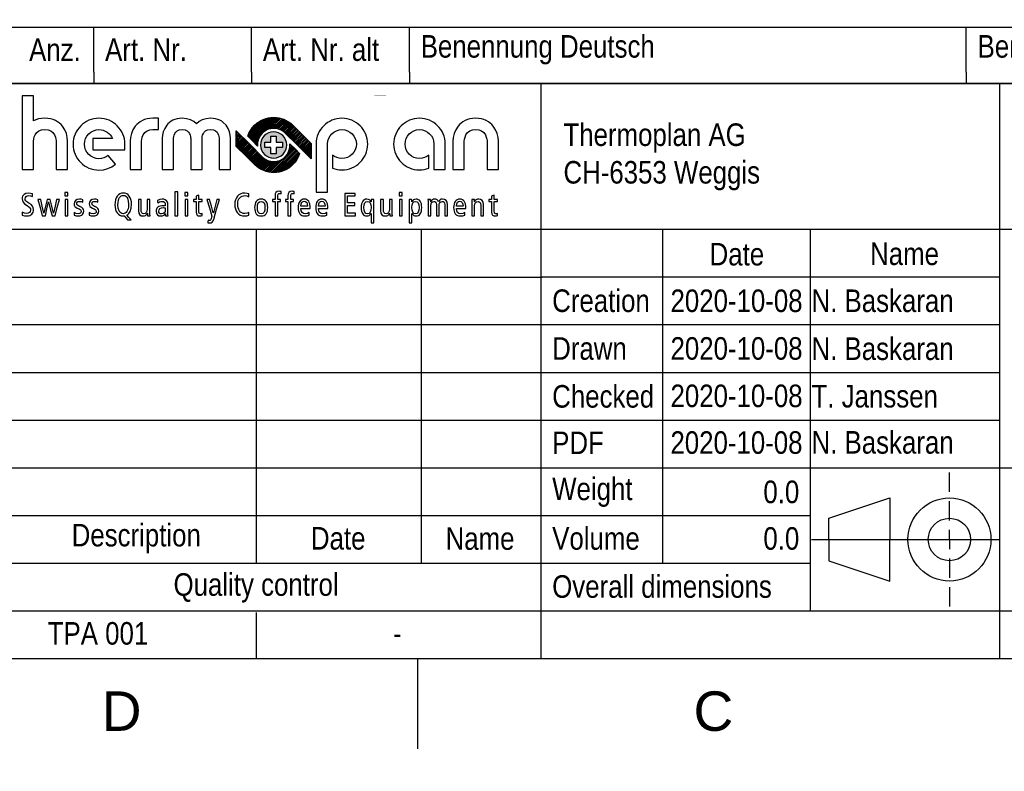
# Model space of a CAD drawing. Header units: millimetres. Extents: x -40 to 419, y 0 to 295.
# Tile 39 of 73: x 227 to 315, y 0 to 67. Entities that reach past the tile are written whole.
import ezdxf
from ezdxf import colors
from ezdxf.entities.mleader import LeaderData, LeaderLine
from ezdxf.math import Vec2, Vec3

# ---------------------------------------------------------------- set-up
doc = ezdxf.new("R2010")
doc.units = ezdxf.units.MM
for name, color, linetype in [('Cartouche', 7, 'Continuous'), ('Défaut', 7, 'Continuous'), ('EBENE_1', 7, 'Continuous'), ('Marges', 7, 'Continuous')]:
    doc.layers.add(name, color=color, linetype=linetype)

# ---------------------------------------------------------------- blocks, each defined once
blk = doc.blocks.new('_Dot')
at = {"color": 0, "linetype": 'ByBlock', "lineweight": -2}
blk.add_line((-0.5, 0), (-1, 0), dxfattribs=at)
at = {"color": 0, "linetype": 'ByBlock', "const_width": 0.5}
blk.add_lwpolyline([(-0.25, 0, 1), (0.25, 0, 1)], format="xyb", close=True, dxfattribs=at)
blk = doc.blocks.new('SE5')
at = {"layer": 'Marges', "char_height": 3.5, "width": 3.71335, "attachment_point": 1}
for s, insert in [('{\\fArial|b0||i0||c0|p34;\\C7;\\H3.5;\\W1.;D}', (234.5, 7.087)), ('{\\fArial|b0||i0||c0|p34;\\C7;\\H3.5;\\W1.;C}', (287, 7.087))]:
    blk.add_mtext(s, dxfattribs=dict(at, insert=insert))
blk = doc.blocks.new('SE4')
at = {"layer": 'Marges'}
blk.add_blockref('SE5', (0, 0), dxfattribs=at)
blk = doc.blocks.new('SE9')
at = {"layer": 'EBENE_1', "color": 7, "linetype": 'Continuous'}
for points in [[(228.353, 51.219), (228.19, 51.266), (227.994, 51.285), (227.781, 51.253), (227.605, 51.159), (227.537, 51.088), (227.486, 51.003), (227.453, 50.902), (227.442, 50.786), (227.46, 50.616), (227.527, 50.474), (227.661, 50.339), (227.881, 50.191), (228.041, 50.081), (228.135, 49.986), (228.178, 49.892), (228.188, 49.787), (228.165, 49.669), (228.096, 49.569), (227.985, 49.499), (227.835, 49.473), (227.645, 49.512), (227.456, 49.601), (227.456, 49.472), (227.456, 49.342), (227.644, 49.28), (227.872, 49.257), (228.006, 49.268), (228.123, 49.3), (228.223, 49.352), (228.304, 49.42), (228.368, 49.503), (228.413, 49.599), (228.441, 49.706), (228.45, 49.821), (228.429, 49.983), (228.36, 50.129), (228.234, 50.266), (228.04, 50.399), (227.867, 50.509), (227.765, 50.6), (227.716, 50.683), (227.704, 50.772), (227.726, 50.889), (227.789, 50.983), (227.887, 51.046), (228.014, 51.068), (228.195, 51.044), (228.353, 50.977), (228.353, 51.098), (228.353, 51.219)], [(230.741, 50.729), (230.622, 50.729), (230.502, 50.729), (230.365, 50.123), (230.229, 49.516), (230.226, 49.516), (230.223, 49.516), (230.079, 50.123), (229.935, 50.729), (229.793, 50.729), (229.65, 50.729), (229.512, 50.123), (229.374, 49.516), (229.371, 49.516), (229.368, 49.516), (229.23, 50.123), (229.092, 50.729), (228.967, 50.729), (228.841, 50.729), (229.034, 50.003), (229.226, 49.277), (229.363, 49.277), (229.499, 49.277), (229.639, 49.89), (229.778, 50.504), (229.781, 50.504), (229.784, 50.504), (229.936, 49.89), (230.089, 49.277), (230.226, 49.277), (230.362, 49.277), (230.552, 50.003), (230.741, 50.729)], [(231.235, 51.043), (231.366, 51.043), (231.497, 51.043), (231.497, 51.185), (231.497, 51.327), (231.366, 51.327), (231.235, 51.327), (231.235, 51.185), (231.235, 51.043)], [(231.246, 49.277), (231.366, 49.277), (231.486, 49.277), (231.486, 50.003), (231.486, 50.729), (231.366, 50.729), (231.246, 50.729), (231.246, 50.003), (231.246, 49.277)], [(232.044, 49.342), (232.223, 49.279), (232.437, 49.257), (232.552, 49.266), (232.65, 49.292), (232.731, 49.333), (232.795, 49.388), (232.878, 49.531), (232.904, 49.707), (232.884, 49.831), (232.826, 49.933), (232.736, 50.015), (232.616, 50.077), (232.574, 50.094), (232.531, 50.111), (232.425, 50.16), (232.348, 50.214), (232.302, 50.278), (232.286, 50.357), (232.301, 50.436), (232.347, 50.499), (232.422, 50.54), (232.525, 50.556), (232.68, 50.537), (232.81, 50.493), (232.815, 50.596), (232.821, 50.698), (232.681, 50.736), (232.514, 50.75), (232.322, 50.717), (232.174, 50.628), (232.08, 50.495), (232.046, 50.328), (232.062, 50.205), (232.111, 50.107), (232.199, 50.027), (232.332, 49.955), (232.411, 49.919), (232.491, 49.884), (232.576, 49.837), (232.634, 49.785), (232.666, 49.725), (232.676, 49.656), (232.659, 49.577), (232.606, 49.512), (232.52, 49.467), (232.4, 49.451), (232.225, 49.48), (232.058, 49.559), (232.051, 49.451), (232.044, 49.342)], [(233.383, 49.342), (233.563, 49.279), (233.776, 49.257), (233.892, 49.266), (233.99, 49.292), (234.071, 49.333), (234.135, 49.388), (234.217, 49.531), (234.243, 49.707), (234.223, 49.831), (234.166, 49.933), (234.075, 50.015), (233.956, 50.077), (233.913, 50.094), (233.87, 50.111), (233.765, 50.16), (233.688, 50.214), (233.641, 50.278), (233.625, 50.357), (233.641, 50.436), (233.686, 50.499), (233.761, 50.54), (233.865, 50.556), (234.02, 50.537), (234.15, 50.493), (234.155, 50.596), (234.161, 50.698), (234.021, 50.736), (233.854, 50.75), (233.661, 50.717), (233.514, 50.628), (233.42, 50.495), (233.386, 50.328), (233.401, 50.205), (233.451, 50.107), (233.539, 50.027), (233.671, 49.955), (233.751, 49.919), (233.83, 49.884), (233.916, 49.837), (233.973, 49.785), (234.006, 49.725), (234.016, 49.656), (233.998, 49.577), (233.946, 49.512), (233.86, 49.467), (233.74, 49.451), (233.564, 49.48), (233.398, 49.559), (233.39, 49.451), (233.383, 49.342)], [(237.103, 48.906), (236.913, 49.117), (236.722, 49.328), (236.818, 49.387), (236.902, 49.464), (236.974, 49.558), (237.034, 49.669), (237.115, 49.945), (237.143, 50.291), (237.13, 50.51), (237.092, 50.706), (237.031, 50.876), (236.947, 51.019), (236.843, 51.133), (236.719, 51.216), (236.578, 51.267), (236.42, 51.285), (236.253, 51.269), (236.105, 51.22), (235.977, 51.139), (235.87, 51.025), (235.786, 50.88), (235.724, 50.702), (235.686, 50.492), (235.674, 50.251), (235.687, 50.032), (235.724, 49.836), (235.786, 49.666), (235.87, 49.523), (235.974, 49.409), (236.098, 49.326), (236.239, 49.274), (236.397, 49.257), (236.423, 49.258), (236.448, 49.26), (236.473, 49.263), (236.497, 49.268), (236.646, 49.087), (236.796, 48.906), (236.95, 48.906), (237.103, 48.906)], [(235.936, 50.251), (235.946, 50.462), (235.974, 50.639), (236.02, 50.782), (236.079, 50.895), (236.151, 50.979), (236.234, 51.036), (236.324, 51.069), (236.42, 51.08), (236.536, 51.062), (236.634, 51.013), (236.713, 50.936), (236.776, 50.836), (236.856, 50.583), (236.881, 50.291), (236.871, 50.079), (236.842, 49.903), (236.797, 49.759), (236.737, 49.647), (236.665, 49.563), (236.583, 49.505), (236.493, 49.472), (236.397, 49.462), (236.281, 49.479), (236.183, 49.529), (236.103, 49.606), (236.04, 49.706), (235.96, 49.958), (235.936, 50.251)], [(238.774, 50.729), (238.655, 50.729), (238.535, 50.729), (238.535, 50.292), (238.535, 49.855), (238.513, 49.683), (238.452, 49.56), (238.355, 49.486), (238.227, 49.462), (238.125, 49.481), (238.05, 49.541), (238.004, 49.643), (237.988, 49.792), (237.988, 50.261), (237.988, 50.729), (237.868, 50.729), (237.749, 50.729), (237.749, 50.225), (237.749, 49.721), (237.78, 49.514), (237.866, 49.369), (238, 49.284), (238.173, 49.257), (238.291, 49.27), (238.391, 49.313), (238.475, 49.387), (238.541, 49.493), (238.544, 49.493), (238.546, 49.493), (238.551, 49.385), (238.555, 49.277), (238.67, 49.277), (238.786, 49.277), (238.779, 49.432), (238.774, 49.59), (238.774, 50.16), (238.774, 50.729)], [(239.472, 50.405), (239.545, 50.467), (239.634, 50.514), (239.736, 50.545), (239.846, 50.556), (239.986, 50.535), (240.088, 50.465), (240.132, 50.365), (240.142, 50.231), (240.142, 50.198), (240.142, 50.165), (240.072, 50.165), (240.002, 50.165), (239.83, 50.156), (239.685, 50.128), (239.567, 50.085), (239.473, 50.026), (239.403, 49.954), (239.355, 49.871), (239.328, 49.777), (239.319, 49.675), (239.35, 49.492), (239.438, 49.362), (239.571, 49.283), (239.738, 49.257), (239.886, 49.275), (240, 49.323), (240.085, 49.393), (240.145, 49.473), (240.148, 49.473), (240.151, 49.473), (240.158, 49.375), (240.165, 49.277), (240.273, 49.277), (240.381, 49.277), (240.373, 49.375), (240.37, 49.499), (240.37, 49.878), (240.37, 50.257), (240.359, 50.39), (240.331, 50.488), (240.29, 50.559), (240.244, 50.612), (240.114, 50.698), (240.001, 50.735), (239.857, 50.75), (239.643, 50.718), (239.447, 50.63), (239.46, 50.517), (239.472, 50.405)], [(241, 49.277), (241.119, 49.277), (241.239, 49.277), (241.239, 50.345), (241.239, 51.413), (241.119, 51.413), (241, 51.413), (241, 50.345), (241, 49.277)], [(241.877, 51.043), (242.008, 51.043), (242.14, 51.043), (242.14, 51.185), (242.14, 51.327), (242.008, 51.327), (241.877, 51.327), (241.877, 51.185), (241.877, 51.043)], [(241.889, 49.277), (242.008, 49.277), (242.128, 49.277), (242.128, 50.003), (242.128, 50.729), (242.008, 50.729), (241.889, 50.729), (241.889, 50.003), (241.889, 49.277)], [(243.413, 49.488), (243.344, 49.462), (243.264, 49.451), (243.195, 49.463), (243.148, 49.502), (243.122, 49.573), (243.114, 49.678), (243.114, 50.107), (243.114, 50.536), (243.263, 50.536), (243.413, 50.536), (243.413, 50.633), (243.413, 50.729), (243.263, 50.729), (243.114, 50.729), (243.114, 50.913), (243.114, 51.097), (242.994, 51.061), (242.874, 51.026), (242.874, 50.877), (242.874, 50.729), (242.759, 50.729), (242.643, 50.729), (242.643, 50.633), (242.643, 50.536), (242.759, 50.536), (242.874, 50.536), (242.874, 50.069), (242.874, 49.601), (242.896, 49.439), (242.96, 49.333), (243.065, 49.275), (243.211, 49.257), (243.315, 49.268), (243.413, 49.294), (243.413, 49.391), (243.413, 49.488)], [(244.944, 50.729), (244.824, 50.729), (244.705, 50.729), (244.554, 50.137), (244.403, 49.545), (244.4, 49.545), (244.397, 49.545), (244.235, 50.137), (244.072, 50.729), (243.947, 50.729), (243.822, 50.729), (244.051, 49.992), (244.28, 49.254), (244.252, 49.143), (244.223, 49.032), (244.191, 48.94), (244.154, 48.884), (244.112, 48.857), (244.064, 48.85), (243.993, 48.857), (243.933, 48.878), (243.927, 48.77), (243.921, 48.661), (243.997, 48.649), (244.084, 48.644), (244.207, 48.662), (244.304, 48.72), (244.38, 48.823), (244.44, 48.98), (244.692, 49.855), (244.944, 50.729)], [(247.559, 49.567), (247.391, 49.498), (247.203, 49.473), (247.051, 49.489), (246.921, 49.534), (246.811, 49.608), (246.722, 49.707), (246.653, 49.83), (246.604, 49.976), (246.575, 50.141), (246.565, 50.325), (246.578, 50.496), (246.616, 50.646), (246.676, 50.773), (246.754, 50.878), (246.847, 50.961), (246.952, 51.02), (247.066, 51.056), (247.186, 51.068), (247.384, 51.044), (247.559, 50.969), (247.559, 51.091), (247.559, 51.214), (247.39, 51.266), (247.183, 51.285), (246.996, 51.267), (246.827, 51.214), (246.677, 51.129), (246.549, 51.012), (246.445, 50.867), (246.368, 50.694), (246.319, 50.495), (246.303, 50.274), (246.316, 50.076), (246.354, 49.888), (246.42, 49.715), (246.514, 49.563), (246.638, 49.437), (246.792, 49.34), (246.978, 49.278), (247.197, 49.257), (247.377, 49.273), (247.559, 49.317), (247.559, 49.442), (247.559, 49.567)], [(248.061, 50.003), (248.071, 49.84), (248.099, 49.694), (248.145, 49.567), (248.209, 49.459), (248.292, 49.373), (248.392, 49.309), (248.51, 49.27), (248.645, 49.257), (248.781, 49.27), (248.899, 49.309), (248.999, 49.373), (249.082, 49.459), (249.146, 49.567), (249.192, 49.694), (249.22, 49.84), (249.229, 50.003), (249.22, 50.166), (249.192, 50.312), (249.146, 50.44), (249.082, 50.547), (248.999, 50.634), (248.899, 50.697), (248.781, 50.736), (248.645, 50.75), (248.51, 50.736), (248.392, 50.697), (248.292, 50.634), (248.209, 50.547), (248.145, 50.44), (248.099, 50.312), (248.071, 50.166), (248.061, 50.003)], [(249.872, 49.277), (249.992, 49.277), (250.111, 49.277), (250.111, 49.906), (250.111, 50.536), (250.242, 50.536), (250.373, 50.536), (250.373, 50.633), (250.373, 50.729), (250.242, 50.729), (250.111, 50.729), (250.111, 50.882), (250.111, 51.034), (250.12, 51.13), (250.148, 51.198), (250.202, 51.24), (250.285, 51.254), (250.364, 51.245), (250.422, 51.219), (250.422, 51.322), (250.422, 51.424), (250.332, 51.441), (250.234, 51.447), (250.071, 51.419), (249.958, 51.339), (249.893, 51.215), (249.872, 51.054), (249.872, 50.892), (249.872, 50.729), (249.757, 50.729), (249.641, 50.729), (249.641, 50.633), (249.641, 50.536), (249.757, 50.536), (249.872, 50.536), (249.872, 49.906), (249.872, 49.277)], [(251.024, 49.277), (251.144, 49.277), (251.263, 49.277), (251.263, 49.906), (251.263, 50.536), (251.394, 50.536), (251.525, 50.536), (251.525, 50.633), (251.525, 50.729), (251.394, 50.729), (251.263, 50.729), (251.263, 50.882), (251.263, 51.034), (251.272, 51.13), (251.3, 51.198), (251.353, 51.24), (251.437, 51.254), (251.516, 51.245), (251.574, 51.219), (251.574, 51.322), (251.574, 51.424), (251.484, 51.441), (251.386, 51.447), (251.222, 51.419), (251.11, 51.339), (251.045, 51.215), (251.024, 51.054), (251.024, 50.892), (251.024, 50.729), (250.909, 50.729), (250.793, 50.729), (250.793, 50.633), (250.793, 50.536), (250.909, 50.536), (251.024, 50.536), (251.024, 49.906), (251.024, 49.277)], [(252.991, 49.932), (252.991, 49.996), (252.991, 50.06), (252.957, 50.348), (252.916, 50.466), (252.859, 50.565), (252.786, 50.644), (252.699, 50.702), (252.597, 50.738), (252.481, 50.75), (252.353, 50.736), (252.241, 50.697), (252.145, 50.634), (252.065, 50.547), (252.002, 50.44), (251.957, 50.312), (251.929, 50.166), (251.92, 50.003), (251.929, 49.84), (251.957, 49.694), (252.003, 49.567), (252.068, 49.459), (252.15, 49.373), (252.25, 49.309), (252.368, 49.27), (252.504, 49.257), (252.719, 49.279), (252.911, 49.342), (252.905, 49.451), (252.9, 49.559), (252.747, 49.477), (252.567, 49.439), (252.393, 49.469), (252.269, 49.559), (252.195, 49.713), (252.171, 49.932), (252.581, 49.932), (252.991, 49.932)], [(254.552, 49.932), (254.552, 49.996), (254.552, 50.06), (254.519, 50.348), (254.477, 50.466), (254.42, 50.565), (254.348, 50.644), (254.26, 50.702), (254.158, 50.738), (254.042, 50.75), (253.915, 50.736), (253.802, 50.697), (253.706, 50.634), (253.626, 50.547), (253.563, 50.44), (253.518, 50.312), (253.49, 50.166), (253.481, 50.003), (253.49, 49.84), (253.518, 49.694), (253.565, 49.567), (253.629, 49.459), (253.711, 49.373), (253.812, 49.309), (253.93, 49.27), (254.065, 49.257), (254.281, 49.279), (254.472, 49.342), (254.467, 49.451), (254.461, 49.559), (254.308, 49.477), (254.128, 49.439), (253.954, 49.469), (253.83, 49.559), (253.756, 49.713), (253.732, 49.932), (254.142, 49.932), (254.552, 49.932)], [(256.059, 49.277), (256.54, 49.277), (257.022, 49.277), (257.022, 49.385), (257.022, 49.493), (256.666, 49.493), (256.31, 49.493), (256.31, 49.847), (256.31, 50.2), (256.632, 50.2), (256.953, 50.2), (256.953, 50.308), (256.953, 50.416), (256.632, 50.416), (256.31, 50.416), (256.31, 50.732), (256.31, 51.049), (256.647, 51.049), (256.984, 51.049), (256.984, 51.157), (256.984, 51.265), (256.522, 51.265), (256.059, 51.265), (256.059, 50.271), (256.059, 49.277)], [(258.395, 48.661), (258.514, 48.661), (258.634, 48.661), (258.634, 49.562), (258.634, 50.462), (258.639, 50.596), (258.645, 50.729), (258.53, 50.729), (258.414, 50.729), (258.41, 50.622), (258.406, 50.516), (258.403, 50.516), (258.4, 50.516), (258.344, 50.6), (258.265, 50.675), (258.159, 50.729), (258.019, 50.75), (257.911, 50.738), (257.814, 50.703), (257.729, 50.646), (257.656, 50.564), (257.597, 50.459), (257.554, 50.331), (257.526, 50.179), (257.517, 50.003), (257.526, 49.827), (257.554, 49.675), (257.597, 49.547), (257.656, 49.442), (257.729, 49.361), (257.814, 49.303), (257.911, 49.268), (258.019, 49.257), (258.133, 49.269), (258.229, 49.309), (258.313, 49.377), (258.389, 49.476), (258.392, 49.476), (258.395, 49.476), (258.395, 49.069), (258.395, 48.661)], [(260.269, 50.729), (260.15, 50.729), (260.03, 50.729), (260.03, 50.292), (260.03, 49.855), (260.008, 49.683), (259.947, 49.56), (259.85, 49.486), (259.722, 49.462), (259.62, 49.481), (259.545, 49.541), (259.499, 49.643), (259.483, 49.792), (259.483, 50.261), (259.483, 50.729), (259.363, 50.729), (259.244, 50.729), (259.244, 50.225), (259.244, 49.721), (259.274, 49.514), (259.361, 49.369), (259.495, 49.284), (259.668, 49.257), (259.786, 49.27), (259.886, 49.313), (259.969, 49.387), (260.035, 49.493), (260.039, 49.493), (260.042, 49.493), (260.046, 49.385), (260.05, 49.277), (260.165, 49.277), (260.281, 49.277), (260.274, 49.432), (260.269, 49.59), (260.269, 50.16), (260.269, 50.729)], [(260.897, 51.043), (261.028, 51.043), (261.159, 51.043), (261.159, 51.185), (261.159, 51.327), (261.028, 51.327), (260.897, 51.327), (260.897, 51.185), (260.897, 51.043)], [(260.909, 49.277), (261.028, 49.277), (261.148, 49.277), (261.148, 50.003), (261.148, 50.729), (261.028, 50.729), (260.909, 50.729), (260.909, 50.003), (260.909, 49.277)], [(261.775, 48.661), (261.894, 48.661), (262.014, 48.661), (262.014, 49.069), (262.014, 49.476), (262.017, 49.476), (262.02, 49.476), (262.095, 49.377), (262.179, 49.309), (262.276, 49.269), (262.39, 49.257), (262.497, 49.268), (262.595, 49.303), (262.68, 49.361), (262.753, 49.442), (262.812, 49.547), (262.855, 49.675), (262.882, 49.827), (262.891, 50.003), (262.882, 50.179), (262.855, 50.331), (262.812, 50.459), (262.753, 50.564), (262.68, 50.646), (262.595, 50.703), (262.497, 50.738), (262.39, 50.75), (262.25, 50.729), (262.144, 50.675), (262.065, 50.6), (262.008, 50.516), (262.005, 50.516), (262.003, 50.516), (261.998, 50.622), (261.994, 50.729), (261.879, 50.729), (261.763, 50.729), (261.77, 50.596), (261.775, 50.462), (261.775, 49.562), (261.775, 48.661)], [(263.454, 49.277), (263.573, 49.277), (263.693, 49.277), (263.693, 49.725), (263.693, 50.174), (263.711, 50.342), (263.764, 50.457), (263.849, 50.523), (263.967, 50.544), (264.062, 50.528), (264.131, 50.478), (264.174, 50.394), (264.189, 50.274), (264.189, 49.775), (264.189, 49.277), (264.308, 49.277), (264.428, 49.277), (264.428, 49.725), (264.428, 50.174), (264.446, 50.342), (264.499, 50.457), (264.584, 50.523), (264.702, 50.544), (264.796, 50.528), (264.866, 50.478), (264.909, 50.394), (264.924, 50.274), (264.924, 49.775), (264.924, 49.277), (265.043, 49.277), (265.163, 49.277), (265.163, 49.781), (265.163, 50.285), (265.133, 50.492), (265.046, 50.637), (264.913, 50.722), (264.741, 50.75), (264.627, 50.734), (264.532, 50.689), (264.453, 50.617), (264.388, 50.522), (264.325, 50.62), (264.247, 50.691), (264.154, 50.735), (264.047, 50.75), (263.934, 50.736), (263.836, 50.693), (263.754, 50.619), (263.688, 50.513), (263.685, 50.513), (263.682, 50.513), (263.678, 50.621), (263.673, 50.729), (263.558, 50.729), (263.443, 50.729), (263.449, 50.574), (263.454, 50.416), (263.454, 49.846), (263.454, 49.277)], [(266.791, 49.932), (266.791, 49.996), (266.791, 50.06), (266.757, 50.348), (266.716, 50.466), (266.659, 50.565), (266.586, 50.644), (266.499, 50.702), (266.397, 50.738), (266.281, 50.75), (266.153, 50.736), (266.041, 50.697), (265.945, 50.634), (265.865, 50.547), (265.802, 50.44), (265.757, 50.312), (265.729, 50.166), (265.72, 50.003), (265.729, 49.84), (265.757, 49.694), (265.803, 49.567), (265.868, 49.459), (265.95, 49.373), (266.05, 49.309), (266.168, 49.27), (266.304, 49.257), (266.52, 49.279), (266.712, 49.342), (266.706, 49.451), (266.7, 49.559), (266.547, 49.477), (266.367, 49.439), (266.193, 49.469), (266.07, 49.559), (265.996, 49.713), (265.971, 49.932), (266.381, 49.932), (266.791, 49.932)], [(267.339, 49.277), (267.459, 49.277), (267.579, 49.277), (267.579, 49.714), (267.579, 50.151), (267.6, 50.323), (267.662, 50.446), (267.759, 50.52), (267.886, 50.544), (267.988, 50.525), (268.063, 50.465), (268.109, 50.363), (268.125, 50.214), (268.125, 49.745), (268.125, 49.277), (268.245, 49.277), (268.364, 49.277), (268.364, 49.781), (268.364, 50.285), (268.334, 50.492), (268.247, 50.637), (268.113, 50.722), (267.94, 50.75), (267.823, 50.736), (267.722, 50.693), (267.639, 50.619), (267.573, 50.513), (267.57, 50.513), (267.567, 50.513), (267.563, 50.621), (267.559, 50.729), (267.443, 50.729), (267.328, 50.729), (267.335, 50.574), (267.339, 50.416), (267.339, 49.846), (267.339, 49.277)], [(269.623, 49.488), (269.554, 49.462), (269.474, 49.451), (269.405, 49.463), (269.358, 49.502), (269.332, 49.573), (269.323, 49.678), (269.323, 50.107), (269.323, 50.536), (269.473, 50.536), (269.623, 50.536), (269.623, 50.633), (269.623, 50.729), (269.473, 50.729), (269.323, 50.729), (269.323, 50.913), (269.323, 51.097), (269.204, 51.061), (269.084, 51.026), (269.084, 50.877), (269.084, 50.729), (268.969, 50.729), (268.853, 50.729), (268.853, 50.633), (268.853, 50.536), (268.969, 50.536), (269.084, 50.536), (269.084, 50.069), (269.084, 49.601), (269.106, 49.439), (269.17, 49.333), (269.275, 49.275), (269.42, 49.257), (269.525, 49.268), (269.623, 49.294), (269.623, 49.391), (269.623, 49.488)], [(240.142, 49.807), (240.118, 49.665), (240.05, 49.548), (239.943, 49.468), (239.803, 49.439), (239.695, 49.457), (239.618, 49.508), (239.573, 49.588), (239.558, 49.692), (239.583, 49.811), (239.66, 49.907), (239.79, 49.971), (239.974, 49.995), (240.066, 49.994), (240.142, 49.989), (240.142, 49.898), (240.142, 49.807)], [(248.312, 50.003), (248.332, 50.243), (248.393, 50.416), (248.497, 50.52), (248.645, 50.556), (248.794, 50.52), (248.898, 50.416), (248.959, 50.243), (248.979, 50.003), (248.959, 49.763), (248.898, 49.59), (248.794, 49.486), (248.645, 49.451), (248.497, 49.486), (248.393, 49.59), (248.332, 49.763), (248.312, 50.003)], [(252.171, 50.114), (252.198, 50.328), (252.263, 50.468), (252.356, 50.544), (252.467, 50.567), (252.592, 50.539), (252.681, 50.454), (252.734, 50.312), (252.752, 50.114), (252.461, 50.114), (252.171, 50.114)], [(253.732, 50.114), (253.759, 50.328), (253.824, 50.468), (253.918, 50.544), (254.028, 50.567), (254.153, 50.539), (254.242, 50.454), (254.295, 50.312), (254.313, 50.114), (254.022, 50.114), (253.732, 50.114)], [(258.395, 50.003), (258.376, 49.763), (258.317, 49.59), (258.218, 49.486), (258.076, 49.451), (257.933, 49.486), (257.834, 49.59), (257.775, 49.763), (257.756, 50.003), (257.775, 50.243), (257.834, 50.416), (257.933, 50.52), (258.076, 50.556), (258.218, 50.52), (258.317, 50.416), (258.376, 50.243), (258.395, 50.003)], [(262.014, 50.003), (262.033, 50.243), (262.091, 50.416), (262.191, 50.52), (262.333, 50.556), (262.476, 50.52), (262.575, 50.416), (262.633, 50.243), (262.652, 50.003), (262.633, 49.763), (262.575, 49.59), (262.476, 49.486), (262.333, 49.451), (262.191, 49.486), (262.091, 49.59), (262.033, 49.763), (262.014, 50.003)], [(265.971, 50.114), (265.998, 50.328), (266.063, 50.468), (266.157, 50.544), (266.267, 50.567), (266.392, 50.539), (266.481, 50.454), (266.534, 50.312), (266.552, 50.114), (266.261, 50.114), (265.971, 50.114)]]:
    blk.add_lwpolyline(points, close=True, dxfattribs=at)
blk = doc.blocks.new('SE8')
at = {"layer": 'Défaut'}
blk.add_blockref('SE9', (0, 0), dxfattribs=at)

msp = doc.modelspace()

# ---------------------------------------------------------------- hatches: boundary and pattern name
at = {"layer": 'Défaut', "linetype": 'Continuous'}
h = msp.add_hatch(dxfattribs=at)
h.set_pattern_fill('LINE', scale=0.03149606, angle=45, style=0)
edge = h.paths.add_edge_path()
edge.add_spline(control_points=[(248.049, 57.2999), (247.7774, 57.0273), (247.5751, 56.6904), (247.4594, 56.3245), (247.5017, 56.2828), (248.1457, 55.6395), (248.3289, 55.4568), (248.2869, 55.8828), (248.4344, 56.304), (248.7401, 56.6102), (249.2888, 57.1601), (250.1913, 57.1695), (250.7528, 56.6308), (250.7528, 56.6308), (252.9217, 54.4663), (253.0767, 54.3118), (253.0767, 54.3118), (253.0767, 55.691), (253.0767, 55.691), (252.9135, 55.854), (251.4474, 57.3169), (251.4472, 57.3166), (250.5056, 58.2413), (248.9811, 58.2336), (248.049, 57.2999)], knot_values=[0, 0, 0, 0, 0.125, 0.125, 0.125, 0.25, 0.25, 0.25, 0.375, 0.375, 0.375, 0.5, 0.5, 0.5, 0.625, 0.625, 0.625, 0.75, 0.75, 0.75, 0.875, 0.875, 0.875, 1, 1, 1, 1], degree=3, periodic=0)
h = msp.add_hatch(dxfattribs=at)
h.set_pattern_fill('LINE', scale=0.03149606, angle=45, style=0)
edge = h.paths.add_edge_path()
edge.add_spline(control_points=[(246.4403, 56.8021), (246.4403, 56.8021), (246.4403, 55.4228), (246.4403, 55.4228), (246.6038, 55.2598), (248.0697, 53.7967), (248.0698, 53.7972), (249.0114, 52.8726), (250.5358, 52.8803), (251.4679, 53.8139), (251.7396, 54.0863), (251.9419, 54.4229), (252.0575, 54.7893), (252.0153, 54.8311), (251.3709, 55.4744), (251.188, 55.657), (251.2301, 55.2308), (251.0826, 54.8097), (250.777, 54.5036), (250.2283, 53.9535), (249.3258, 53.9444), (248.764, 54.4827), (248.764, 54.4827), (246.5952, 56.6472), (246.4403, 56.8021)], knot_values=[0, 0, 0, 0, 0.125, 0.125, 0.125, 0.25, 0.25, 0.25, 0.375, 0.375, 0.375, 0.5, 0.5, 0.5, 0.625, 0.625, 0.625, 0.75, 0.75, 0.75, 0.875, 0.875, 0.875, 1, 1, 1, 1], degree=3, periodic=0)
at = {"layer": 'EBENE_1', "linetype": 'Continuous'}
h = msp.add_hatch(color=7, dxfattribs=at)
edge = h.paths.add_edge_path()
edge.add_spline(control_points=[(250.8834, 55.7963), (250.7502, 56.4227), (250.1341, 56.8227), (249.5076, 56.6894), (248.8807, 56.5561), (248.481, 55.94), (248.6142, 55.3131), (248.7474, 54.6868), (249.3636, 54.287), (249.9901, 54.4203), (250.6169, 54.5536), (251.0167, 55.1698), (250.8834, 55.7963)], knot_values=[0, 0, 0, 0, 0.25, 0.25, 0.25, 0.5, 0.5, 0.5, 0.75, 0.75, 0.75, 1, 1, 1, 1], degree=3, periodic=0)
edge = h.paths.add_edge_path()
edge.add_spline(control_points=[(248.9643, 55.7904), (248.9643, 55.7904), (248.964, 55.3194), (248.964, 55.3194), (248.964, 55.3194), (249.5135, 55.3194), (249.5135, 55.3194), (249.5135, 55.3194), (249.5135, 54.7702), (249.5135, 54.7702), (249.5135, 54.7702), (249.9842, 54.7702), (249.9842, 54.7702), (249.9842, 54.7702), (249.9842, 55.3194), (249.9842, 55.3194), (249.9842, 55.3194), (250.5337, 55.3194), (250.5337, 55.3194), (250.5337, 55.3194), (250.5337, 55.7904), (250.5337, 55.7904), (250.5337, 55.7904), (249.9842, 55.7904), (249.9842, 55.7904), (249.9842, 55.7904), (249.9842, 56.3397), (249.9842, 56.3397), (249.9842, 56.3397), (249.5135, 56.3397), (249.5135, 56.3397), (249.5135, 56.3397), (249.5135, 55.7904), (249.5135, 55.7904), (249.5135, 55.7904), (248.9643, 55.7904), (248.9643, 55.7904)], knot_values=[0, 0, 0, 0, 0.0833333, 0.0833333, 0.0833333, 0.1666667, 0.1666667, 0.1666667, 0.25, 0.25, 0.25, 0.3333333, 0.3333333, 0.3333333, 0.4166667, 0.4166667, 0.4166667, 0.5, 0.5, 0.5, 0.5833333, 0.5833333, 0.5833333, 0.6666667, 0.6666667, 0.6666667, 0.75, 0.75, 0.75, 0.8333333, 0.8333333, 0.8333333, 0.9166667, 0.9166667, 0.9166667, 1, 1, 1, 1], degree=3, periodic=0)

# ---------------------------------------------------------------- linework, layer by layer
at = {"layer": 'Cartouche', "color": 7, "linetype": 'Continuous'}
for p, q in [((410.0001, 61.0008), (220.0001, 61.0008)), ((273.46, 61.0008), (273.46, 10.0008)), ((314.14, 61.0008), (314.14, 10.0008)), ((220, 48.0786), (276.46, 48.0786)), ((248.1973, 48.0786), (248.1973, 18.4686)), ((262.84, 48.0786), (262.84, 18.4686)), ((276.46, 48.0786), (410, 48.0786)), ((284.2399, 48.0786), (284.2399, 18.4686)), ((297.36, 48.0786), (297.36, 26.9286)), ((219.9375, 43.8409), (273.5694, 43.8409)), ((273.46, 43.8486), (314.14, 43.8486)), ((220, 39.6186), (273.46, 39.6186)), ((273.46, 39.6186), (314.14, 39.6186)), ((220, 35.3886), (273.46, 35.3886)), ((273.46, 35.3886), (314.14, 35.3886)), ((220, 31.1586), (273.46, 31.1586)), ((273.46, 31.1586), (314.14, 31.1586)), ((220, 26.9286), (273.46, 26.9286)), ((273.46, 26.9286), (410, 26.9286)), ((297.36, 26.9286), (297.36, 14.2386)), ((309.7051, 24.7979), (309.7051, 26.4926)), ((299.0003, 22.4403), (304.4057, 24.2447)), ((304.4057, 24.2447), (304.4057, 20.561)), ((309.7051, 22.2557), (309.7051, 23.9505)), ((220, 22.6986), (273.46, 22.6986)), ((273.46, 22.6986), (297.36, 22.6986)), ((299.0003, 20.561), (299.0003, 22.4403)), ((309.7051, 20.561), (309.7051, 21.4084)), ((297.4747, 20.561), (314.14, 20.561)), ((299.0003, 20.561), (299.0003, 18.6816)), ((304.4057, 16.8772), (304.4057, 20.561)), ((309.7051, 20.561), (309.7051, 19.7136)), ((220, 18.4686), (297.36, 18.4686)), ((299.0003, 18.6816), (304.4057, 16.8772)), ((309.7051, 18.8662), (309.7051, 17.1715)), ((309.7051, 16.3241), (309.7051, 14.6294)), ((220, 14.2386), (297.36, 14.2386)), ((248.1973, 14.0995), (248.1973, 10.0086)), ((297.36, 14.2386), (410, 14.2386))]:
    msp.add_line(p, q, dxfattribs=at)
for radius in [3.6837, 1.8794]:
    msp.add_circle((309.7051, 20.561), radius, dxfattribs=at)
at = {"layer": 'Défaut', "color": 7, "linetype": 'Continuous'}
for p, q in [((220, 66.0008), (410, 66.0008)), ((233.8, 62.0008), (233.8, 66.0008)), ((247.8, 62.0008), (247.8, 66.0008)), ((261.8, 62.0008), (261.8, 66.0008)), ((311.2, 62.0008), (311.2, 66.0008)), ((233.8, 62.0008), (233.8, 61.0008)), ((247.8, 62.0008), (247.8, 61.0008)), ((261.8, 62.0008), (261.8, 61.0008)), ((311.2, 62.0008), (311.2, 61.0008)), ((220, 61.0008), (410, 61.0008)), ((220, 61.0008), (410, 61.0008)), ((220, 10), (410, 10))]:
    msp.add_line(p, q, dxfattribs=at)
at = {"layer": 'EBENE_1', "color": 7, "linetype": 'Continuous'}
for points in [[(229.4528, 57.9253), (229.1626, 57.9089), (228.8982, 57.8617), (228.6586, 57.7869), (228.4431, 57.6878), (228.4431, 58.801), (228.4431, 59.9143), (227.9382, 59.9143), (227.4333, 59.9143), (227.4333, 56.648), (227.4333, 53.3817), (227.9382, 53.3817), (228.4431, 53.3817), (228.4431, 54.6427), (228.4431, 55.9037), (228.4652, 56.0905), (228.5095, 56.2661), (228.591, 56.4609), (228.7357, 56.6627), (228.9252, 56.8044), (229.1629, 56.888), (229.4528, 56.9154), (229.7426, 56.888), (229.9803, 56.8044), (230.1696, 56.6627), (230.3142, 56.4609), (230.3973, 56.2613), (230.4416, 56.0824), (230.4594, 55.953), (230.4626, 55.9022), (230.4626, 54.642), (230.4626, 53.3817), (230.9673, 53.3817), (231.4721, 53.3817), (231.4721, 54.6438), (231.4721, 55.9058), (231.4461, 56.2257), (231.3649, 56.5638), (231.2238, 56.9015), (231.018, 57.22), (230.8894, 57.3661), (230.7428, 57.5004), (230.5777, 57.6204), (230.3934, 57.7239), (230.1893, 57.8085), (229.9649, 57.8718), (229.7196, 57.9115), (229.4528, 57.9253)], [(231.9583, 55.6251), (231.9702, 55.3904), (232.0051, 55.1623), (232.0619, 54.9421), (232.1393, 54.7309), (232.2363, 54.53), (232.3516, 54.3403), (232.4841, 54.1632), (232.6327, 53.9998), (232.7961, 53.8513), (232.9732, 53.7188), (233.1628, 53.6034), (233.3638, 53.5065), (233.575, 53.429), (233.7952, 53.3722), (234.0233, 53.3373), (234.2581, 53.3254), (234.6557, 53.3602), (235.039, 53.4622), (235.399, 53.6283), (235.7268, 53.8552), (235.4042, 54.2436), (235.0816, 54.6319), (234.8979, 54.5049), (234.6961, 54.4119), (234.4812, 54.3548), (234.2581, 54.3353), (233.9984, 54.3616), (233.7564, 54.4368), (233.5373, 54.5559), (233.3463, 54.7135), (233.1887, 54.9045), (233.0696, 55.1236), (232.9943, 55.3655), (232.9681, 55.6251), (232.9943, 55.885), (233.0696, 56.1271), (233.1887, 56.3462), (233.3463, 56.5372), (233.5373, 56.6949), (233.7564, 56.8139), (233.9984, 56.8892), (234.2581, 56.9154), (234.4538, 56.9006), (234.6404, 56.8576), (234.8157, 56.7886), (234.9774, 56.6957), (235.1234, 56.5813), (235.2514, 56.4475), (235.3594, 56.2964), (235.4451, 56.1303), (234.5851, 56.1303), (233.7252, 56.1303), (233.7252, 55.6254), (233.7252, 55.1205), (235.1416, 55.1205), (236.558, 55.1205), (236.558, 55.3728), (236.558, 55.6251), (236.5461, 55.86), (236.5112, 56.0881), (236.4545, 56.3084), (236.377, 56.5196), (236.28, 56.7207), (236.1647, 56.9103), (236.0322, 57.0874), (235.8837, 57.2509), (235.7202, 57.3994), (235.5431, 57.5319), (235.3535, 57.6473), (235.1525, 57.7443), (234.9413, 57.8217), (234.721, 57.8785), (234.4929, 57.9134), (234.2581, 57.9253), (234.0233, 57.9134), (233.7952, 57.8785), (233.575, 57.8217), (233.3638, 57.7443), (233.1628, 57.6473), (232.9732, 57.5319), (232.7961, 57.3994), (232.6327, 57.2509), (232.4841, 57.0874), (232.3516, 56.9103), (232.2363, 56.7207), (232.1393, 56.5196), (232.0619, 56.3084), (232.0051, 56.0881), (231.9702, 55.86), (231.9583, 55.6251)], [(239.0451, 57.9253), (238.7782, 57.9115), (238.5329, 57.8718), (238.3085, 57.8085), (238.1044, 57.7239), (237.9201, 57.6204), (237.7549, 57.5004), (237.6083, 57.3661), (237.4797, 57.22), (237.2739, 56.9015), (237.1328, 56.5638), (237.0516, 56.2257), (237.0256, 55.9058), (237.0256, 54.6438), (237.0256, 53.3817), (237.5305, 53.3817), (238.0354, 53.3817), (238.0354, 54.6438), (238.0354, 55.9058), (238.0562, 56.0828), (238.1005, 56.2614), (238.1834, 56.4609), (238.3281, 56.6627), (238.5174, 56.8044), (238.7551, 56.888), (239.0451, 56.9154), (239.2975, 56.9154), (239.55, 56.9154), (239.55, 57.4203), (239.55, 57.9253), (239.2975, 57.9253), (239.0451, 57.9253)], [(244.159, 57.9253), (243.7605, 57.8887), (243.4192, 57.7865), (243.1323, 57.63), (242.8969, 57.4306), (242.6614, 57.63), (242.3744, 57.7865), (242.0332, 57.8887), (241.6348, 57.9253), (241.4013, 57.9133), (241.1866, 57.8785), (240.9903, 57.8231), (240.8117, 57.7491), (240.6504, 57.6586), (240.5059, 57.5535), (240.3776, 57.4361), (240.265, 57.3082), (240.0849, 57.0296), (239.9614, 56.7341), (239.8904, 56.4382), (239.8676, 56.1583), (239.8676, 54.77), (239.8676, 53.3817), (240.3725, 53.3817), (240.8774, 53.3817), (240.8774, 54.77), (240.8774, 56.1583), (240.8939, 56.2942), (240.9285, 56.432), (240.993, 56.5854), (241.0671, 56.6967), (241.1867, 56.8035), (241.3699, 56.8838), (241.6348, 56.9154), (241.8996, 56.8838), (242.0826, 56.8035), (242.2022, 56.6967), (242.2763, 56.5854), (242.3395, 56.4363), (242.3741, 56.3009), (242.3887, 56.2001), (242.3918, 56.1548), (242.3918, 54.7683), (242.3918, 53.3817), (242.8968, 53.3817), (243.4017, 53.3817), (243.4017, 54.77), (243.4017, 56.1583), (243.4183, 56.2942), (243.4529, 56.432), (243.5174, 56.5854), (243.5914, 56.6967), (243.711, 56.8035), (243.8942, 56.8838), (244.159, 56.9154), (244.4237, 56.8838), (244.6069, 56.8035), (244.7265, 56.6967), (244.8005, 56.5854), (244.8649, 56.4319), (244.8995, 56.2936), (244.9135, 56.1932), (244.9161, 56.1536), (244.9161, 54.7676), (244.9161, 53.3817), (245.421, 53.3817), (245.9258, 53.3817), (245.9258, 54.77), (245.9258, 56.1583), (245.9031, 56.4382), (245.832, 56.7341), (245.7086, 57.0296), (245.5286, 57.3082), (245.2877, 57.5535), (245.1432, 57.6586), (244.982, 57.7491), (244.8034, 57.8231), (244.6071, 57.8785), (244.3925, 57.9133), (244.159, 57.9253)], [(248.049, 57.2999), (248.2304, 57.4641), (248.424, 57.6066), (248.6281, 57.7274), (248.8408, 57.8264), (249.0605, 57.9037), (249.2856, 57.9593), (249.5141, 57.9931), (249.7445, 58.0052), (249.9751, 57.9954), (250.204, 57.9639), (250.4296, 57.9106), (250.6501, 57.8354), (250.8638, 57.7385), (251.0691, 57.6197), (251.2641, 57.4791), (251.4472, 57.3166), (252.2009, 56.5651), (253.0767, 55.691), (253.0767, 55.0014), (253.0767, 54.3118), (251.8566, 55.5293), (250.7528, 56.6308), (250.5276, 56.8072), (250.2786, 56.9322), (250.0139, 57.006), (249.7417, 57.0287), (249.47, 57.0004), (249.2071, 56.9211), (248.9611, 56.791), (248.7401, 56.6102), (248.541, 56.3607), (248.4041, 56.0784), (248.3324, 55.7737), (248.3289, 55.4568), (247.8413, 55.9435), (247.4594, 56.3245), (247.5621, 56.593), (247.6957, 56.8472), (247.8586, 57.0839), (248.049, 57.2999)], [(255.8082, 57.9253), (255.5754, 57.9136), (255.3493, 57.8791), (255.131, 57.8231), (254.9215, 57.7467), (254.7221, 57.651), (254.5339, 57.5372), (254.358, 57.4064), (254.1955, 57.2598), (254.0477, 57.0984), (253.9156, 56.9235), (253.8004, 56.7362), (253.7033, 56.5376), (253.6253, 56.3289), (253.5677, 56.1112), (253.5315, 55.8856), (253.518, 55.6534), (253.5177, 55.6534), (253.5175, 55.6534), (253.5175, 53.5077), (253.5175, 51.3621), (254.0222, 51.3621), (254.527, 51.3621), (254.527, 52.5494), (254.527, 53.7368), (254.5271, 53.7366), (254.5273, 53.7365), (254.5273, 54.6845), (254.5273, 55.6324), (254.5271, 55.6336), (254.527, 55.6345), (254.5271, 55.6358), (254.5273, 55.6366), (254.5273, 55.6481), (254.5273, 55.6596), (254.5275, 55.6596), (254.5278, 55.6596), (254.558, 55.913), (254.6353, 56.1489), (254.7547, 56.3622), (254.9112, 56.548), (255.0998, 56.7012), (255.3155, 56.8169), (255.5533, 56.8899), (255.8082, 56.9154), (256.0659, 56.8893), (256.3061, 56.8146), (256.5236, 56.6963), (256.7133, 56.5398), (256.8699, 56.3501), (256.9881, 56.1326), (257.0629, 55.8923), (257.089, 55.6345), (257.0629, 55.3769), (256.9881, 55.1367), (256.8699, 54.9191), (256.7133, 54.7295), (256.5236, 54.573), (256.3061, 54.4547), (256.0659, 54.38), (255.8082, 54.3539), (255.5757, 54.3751), (255.3571, 54.436), (255.1559, 54.533), (254.976, 54.662), (254.976, 54.0817), (254.976, 53.5013), (255.3788, 53.3848), (255.5906, 53.3544), (255.8082, 53.3441), (256.042, 53.356), (256.2691, 53.3907), (256.4885, 53.4473), (256.6988, 53.5244), (256.8989, 53.621), (257.0878, 53.7358), (257.2641, 53.8678), (257.4269, 54.0158), (257.5748, 54.1785), (257.7068, 54.3549), (257.8216, 54.5437), (257.9182, 54.7439), (257.9953, 54.9542), (258.0518, 55.1736), (258.0866, 55.4007), (258.0984, 55.6345), (258.0866, 55.8684), (258.0518, 56.0956), (257.9953, 56.3149), (257.9182, 56.5252), (257.8216, 56.7254), (257.7068, 56.9143), (257.5748, 57.0907), (257.4269, 57.2535), (257.2641, 57.4015), (257.0878, 57.5335), (256.8989, 57.6484), (256.6988, 57.745), (256.4885, 57.8221), (256.2691, 57.8787), (256.042, 57.9135), (255.8082, 57.9253)], [(264.9793, 55.6534), (264.9657, 55.8856), (264.9295, 56.1112), (264.8719, 56.3289), (264.7939, 56.5376), (264.6967, 56.7362), (264.5815, 56.9235), (264.4494, 57.0984), (264.3016, 57.2598), (264.1392, 57.4064), (263.9633, 57.5372), (263.775, 57.651), (263.5756, 57.7467), (263.3662, 57.8231), (263.1479, 57.8791), (262.9218, 57.9136), (262.6892, 57.9253), (262.4553, 57.9135), (262.228, 57.8787), (262.0087, 57.8221), (261.7983, 57.745), (261.5981, 57.6484), (261.4092, 57.5335), (261.2328, 57.4015), (261.0701, 57.2535), (260.9221, 57.0907), (260.7902, 56.9143), (260.6753, 56.7254), (260.5787, 56.5252), (260.5016, 56.3149), (260.4451, 56.0956), (260.4103, 55.8684), (260.3985, 55.6345), (260.4103, 55.4007), (260.4451, 55.1736), (260.5016, 54.9542), (260.5787, 54.7439), (260.6753, 54.5437), (260.7902, 54.3549), (260.9221, 54.1785), (261.0701, 54.0158), (261.2328, 53.8678), (261.4092, 53.7358), (261.5981, 53.621), (261.7983, 53.5244), (262.0087, 53.4473), (262.228, 53.3907), (262.4553, 53.356), (262.6892, 53.3441), (262.9066, 53.3544), (263.1183, 53.3848), (263.3235, 53.4341), (263.5212, 53.5013), (263.5212, 54.0817), (263.5212, 54.662), (263.3413, 54.533), (263.1402, 54.436), (262.9216, 54.3751), (262.6892, 54.3539), (262.4313, 54.38), (262.191, 54.4547), (261.9735, 54.573), (261.7838, 54.7295), (261.6273, 54.9191), (261.5091, 55.1367), (261.4343, 55.3769), (261.4083, 55.6345), (261.4343, 55.8923), (261.5091, 56.1326), (261.6273, 56.3501), (261.7838, 56.5398), (261.9735, 56.6963), (262.191, 56.8146), (262.4313, 56.8893), (262.6892, 56.9154), (262.9439, 56.8899), (263.1816, 56.8169), (263.3972, 56.7012), (263.5858, 56.548), (263.7422, 56.3622), (263.8616, 56.1489), (263.9389, 55.913), (263.9691, 55.6596), (263.9694, 55.6596), (263.9698, 55.6596), (263.9698, 55.6481), (263.9698, 55.6366), (263.9699, 55.6358), (263.97, 55.6345), (263.9699, 55.6336), (263.9698, 55.6324), (263.9698, 54.6845), (263.9698, 53.7365), (263.9699, 53.7366), (263.97, 53.7368), (263.97, 53.5593), (263.97, 53.3817), (264.4749, 53.3817), (264.9798, 53.3817), (264.9798, 54.5176), (264.9798, 55.6534), (264.9796, 55.6534), (264.9793, 55.6534)], [(265.6526, 55.9058), (265.6526, 54.6438), (265.6526, 53.3817), (266.1574, 53.3817), (266.6623, 53.3817), (266.6623, 54.6438), (266.6623, 55.9058), (266.6832, 56.0828), (266.7275, 56.2614), (266.8107, 56.4609), (266.9552, 56.6627), (267.1445, 56.8044), (267.3823, 56.888), (267.6722, 56.9154), (267.9619, 56.888), (268.1996, 56.8044), (268.3889, 56.6627), (268.5336, 56.4609), (268.6168, 56.2613), (268.6611, 56.0824), (268.6788, 55.953), (268.682, 55.9022), (268.682, 54.642), (268.682, 53.3817), (269.1869, 53.3817), (269.6917, 53.3817), (269.6917, 54.6438), (269.6917, 55.9058), (269.6657, 56.2257), (269.5845, 56.5638), (269.4433, 56.9015), (269.2375, 57.22), (269.1088, 57.3661), (268.9622, 57.5004), (268.7971, 57.6204), (268.6127, 57.7239), (268.4087, 57.8085), (268.1843, 57.8718), (267.939, 57.9115), (267.6722, 57.9253), (267.4053, 57.9115), (267.16, 57.8718), (266.9356, 57.8085), (266.7315, 57.7239), (266.5472, 57.6204), (266.382, 57.5004), (266.2354, 57.3661), (266.1068, 57.22), (265.9009, 56.9015), (265.7598, 56.5638), (265.6786, 56.2257), (265.6526, 55.9058)], [(246.4403, 56.8021), (247.6603, 55.5843), (248.764, 54.4827), (248.9893, 54.3065), (249.2384, 54.1815), (249.5032, 54.1077), (249.7754, 54.085), (250.0471, 54.1133), (250.31, 54.1926), (250.556, 54.3227), (250.777, 54.5036), (250.976, 54.753), (251.1129, 55.0353), (251.1845, 55.34), (251.188, 55.657), (251.6755, 55.1703), (252.0575, 54.7893), (251.9548, 54.5206), (251.8213, 54.2663), (251.6584, 54.0297), (251.4679, 53.8139), (251.2865, 53.6497), (251.0929, 53.5072), (250.8889, 53.3865), (250.6761, 53.2874), (250.4564, 53.2101), (250.2314, 53.1546), (250.0028, 53.1208), (249.7724, 53.1087), (249.5419, 53.1185), (249.313, 53.15), (249.0874, 53.2033), (248.8669, 53.2785), (248.6532, 53.3754), (248.4479, 53.4942), (248.2529, 53.6348), (248.0698, 53.7972), (247.3163, 54.5487), (246.4403, 55.4228), (246.4403, 56.1125), (246.4403, 56.8021)], [(250.8834, 55.7963), (250.8117, 56.02), (250.7003, 56.2189), (250.5548, 56.3893), (250.3805, 56.5278), (250.1831, 56.6306), (249.9682, 56.6942), (249.7412, 56.715), (249.5076, 56.6894), (249.2838, 56.6177), (249.0848, 56.5063), (248.9143, 56.3606), (248.7759, 56.1863), (248.673, 55.9889), (248.6094, 55.7739), (248.5886, 55.5468), (248.6142, 55.3131), (248.6858, 55.0894), (248.7973, 54.8906), (248.9429, 54.7202), (249.1172, 54.5818), (249.3146, 54.4791), (249.5295, 54.4155), (249.7566, 54.3947), (249.9901, 54.4203), (250.2139, 54.492), (250.4129, 54.6034), (250.5834, 54.7491), (250.7218, 54.9234), (250.8246, 55.1208), (250.8882, 55.3358), (250.909, 55.5628), (250.8834, 55.7963)], [(248.9643, 55.7904), (249.2389, 55.7904), (249.5135, 55.7904), (249.5135, 56.065), (249.5135, 56.3397), (249.7489, 56.3397), (249.9842, 56.3397), (249.9842, 56.065), (249.9842, 55.7904), (250.2589, 55.7904), (250.5337, 55.7904), (250.5337, 55.5549), (250.5337, 55.3194), (250.2589, 55.3194), (249.9842, 55.3194), (249.9842, 55.0448), (249.9842, 54.7702), (249.7489, 54.7702), (249.5135, 54.7702), (249.5135, 55.0448), (249.5135, 55.3194), (249.2388, 55.3194), (248.964, 55.3194), (248.9641, 55.5549), (248.9643, 55.7904)]]:
    msp.add_lwpolyline(points, close=True, dxfattribs=at)
at = {"layer": 'EBENE_1', "color": 7, "linetype": 'Continuous', "const_width": 0.00018}
msp.add_lwpolyline([(258.697, 53.3817), (259.7066, 53.3817), (259.7066, 59.9143), (258.697, 59.9143), (258.697, 53.3817)], close=True, dxfattribs=at)
at = {"layer": 'Marges', "color": 7, "linetype": 'Continuous'}
for p, q in [((10, 10), (410, 10)), ((262.5, 10), (262.5, 2))]:
    msp.add_line(p, q, dxfattribs=at)

# ---------------------------------------------------------------- block references
for name in ['SE4', 'SE8']:
    msp.add_blockref(name, (0, 0))

# ---------------------------------------------------------------- texts
at = {"layer": 'Cartouche', "char_height": 2}
for s, insert, width, attachment_point in [('{\\fArial Narrow|b0||i0||c0|p34;\\C7;\\H2.;\\W1.;Thermoplan AG\\P}{\\fArial Narrow|b0||i0||c0|p34;\\C7;\\H2.;\\W1.;CH-6353 Weggis\\P}', (275.4621, 54.4985), 38.402538, 4), ('{\\fArial Narrow|b0||i0||c0|p34;\\C7;\\H2.;\\W1.;Date}', (290.8458, 45.8562), 12.707557, 5), ('{\\fArial Narrow|b0||i0||c0|p34;\\C7;\\H2.;\\W1.;Name}', (305.7211, 45.8918), 16.373596, 5), ('{\\fArial Narrow|b0||i0||c0|p34;\\C7;\\H2.;\\W1.;Creation}', (274.4621, 41.7267), 9.498687, 4), ('{\\fArial Narrow|b0||i0||c0|p34;\\C7;\\H2.;\\W1.;N. Baskaran}', (297.471, 41.7228), 17.834493, 4), ('{\\fArial Narrow|b0||i0||c0|p34;\\C7;\\H2.;\\W1.;2020-10-08}', (290.8161, 41.7229), 14.6647, 5), ('{\\fArial Narrow|b0||i0||c0|p34;\\C7;\\H2.;\\W1.;Drawn}', (274.4621, 37.4926), 9.455701, 4), ('{\\fArial Narrow|b0||i0||c0|p34;\\C7;\\H2.;\\W1.;2020-10-08}', (290.8161, 37.495), 14.6647, 5), ('{\\fArial Narrow|b0||i0||c0|p34;\\C7;\\H2.;\\W1.;N. Baskaran}', (297.471, 37.4712), 17.834493, 4), ('{\\fArial Narrow|b0||i0||c0|p34;\\C7;\\H2.;\\W1.;Checked}', (274.4621, 33.2448), 9.455701, 4), ('{\\fArial Narrow|b0||i0||c0|p34;\\C7;\\H2.;\\W1.;2020-10-08}', (290.8161, 33.287), 14.6647, 5), ('{\\fArial Narrow|b0||i0||c0|p34;\\C7;\\H2.;\\W1.;T. Janssen}', (297.471, 33.2547), 18.045871, 4), ('{\\fArial Narrow|b0||i0||c0|p34;\\C7;\\H2.;\\W1.;PDF}', (274.4621, 29.1353), 9.932518, 4), ('{\\fArial Narrow|b0||i0||c0|p34;\\C7;\\H2.;\\W1.;2020-10-08}', (290.8105, 29.146), 14.653547, 5), ('{\\fArial Narrow|b0||i0||c0|p34;\\C7;\\H2.;\\W1.;N. Baskaran}', (297.471, 29.163), 17.940182, 4), ('{\\fArial Narrow|b0||i0||c0|p34;\\C7;\\H2.;\\W1.;Weight}', (274.4621, 24.7519), 9.498687, 4), ('{\\fArial Narrow|b0||i0||c0|p34;\\C7;\\H2.;\\W1.;0.0}', (296.3821, 24.7683), 12.055307, 6), ('{\\fArial Narrow|b0||i0||c0|p34;\\C7;\\H2.;\\W1.;Volume}', (274.4621, 20.6431), 9.412715, 4), ('{\\fArial Narrow|b0||i0||c0|p34;\\C7;\\H2.;\\W1.;0.0}', (296.3821, 20.6398), 12.055307, 6), ('{\\fArial Narrow|b0||i0||c0|p34;\\C7;\\H2.;\\W1.;Overall dimensions}', (274.4621, 16.3778), 23.162671, 4), ('{\\fArial Narrow|b0||i0||c0|p34;\\C7;\\H2.;\\W1.;Quality control}', (248.1924, 16.2662), 54.360611, 5), ('{\\fArial Narrow|b0||i0||c0|p34;\\C7;\\H2.;\\W1.;TPA 001}', (234.1694, 12.2218), 27.798838, 5), ('{\\fArial Narrow|b0||i0||c0|p34;\\C7;\\H2.;\\W1.;-}', (260.7247, 12.2433), 24.820852, 5)]:
    msp.add_mtext(s, dxfattribs=dict(at, insert=insert, width=width, attachment_point=attachment_point))
at = {"layer": 'Défaut', "char_height": 2}
for s, insert, width, attachment_point in [('{\\fArial Narrow|b0||i0||c0|p34;\\C7;\\H2.;\\W1.;Art. Nr. alt}', (248.8, 64.0008), 12, 4), ('{\\fArial Narrow|b0||i0||c0|p34;\\C7;\\H2.;\\W1.;Anz.}', (230.35, 64.0008), 4.9, 5), ('{\\fArial Narrow|b0||i0||c0|p34;\\C7;\\H2.;\\W1.;Art. Nr.}', (234.8, 64.0008), 12, 4), ('{\\fArial Narrow|b0||i0||c0|p34;\\C7;\\H2.;\\W1.;Benennung Deutsch}', (262.8, 64.0008), 47.4, 4), ('{\\fArial Narrow|b0||i0||c0|p34;\\C7;\\H2.;\\W1.;Benennung Englisch}', (312.2, 64.0008), 47.4, 4), ('{\\fArial Narrow|b0||i0||c0|p34;\\C7;\\H2.;\\W1.;Description}', (237.564, 20.6474), 20.949938, 5), ('{\\fArial Narrow|b0||i0||c0|p34;\\C7;\\H2.;\\W1.;Date}', (255.4767, 20.6523), 14.470175, 5), ('{\\fArial Narrow|b0||i0||c0|p34;\\C7;\\H2.;\\W1.;Name}', (268.0602, 20.6318), 10.276232, 5)]:
    msp.add_mtext(s, dxfattribs=dict(at, insert=insert, width=width, attachment_point=attachment_point))

# ---------------------------------------------------------------- leaders
at = {"layer": 'Cartouche', "color": 7, "linetype": 'Continuous'}
ml = msp.add_multileader_mtext('Standard', dxfattribs=at)
ml.set_content('{\\pxsm0.9;\\fArial|b0||i0||c0|p34;\\W1.;1 / 1\\P}', color=256)
ml.set_leader_properties()
ml.set_arrow_properties(name='DOT')
ml.build(insert=Vec2(0, 0))
ml.multileader.update_dxf_attribs({"leader_type": 0, "dogleg_length": 0, "arrow_head_size": 2})
ctx = ml.context
ctx.base_point, ctx.char_height, ctx.arrow_head_size, ctx.landing_gap_size = Vec3(399.7761, 12.1321), 2, 2, 0.7
ctx.text_align_type = 1
notes = []
notes.append((ctx, [(0, (0, 0, 0), (0, 0), (1, 0), 1, [])]))
ctx.mtext.insert, ctx.mtext.alignment = Vec3(404.0841, 13.1491), 2
for ctx, leaders in notes:
    for number, flags, end, landing, length, lines in leaders:
        leader = LeaderData()
        leader.index, (leader.has_last_leader_line, leader.has_dogleg_vector, leader.attachment_direction) = number, flags
        leader.last_leader_point, leader.dogleg_vector, leader.dogleg_length = Vec3(end), Vec3(landing), length
        for number, points, colour, breaks in lines:
            line = LeaderLine()
            line.index, line.vertices, line.color, line.breaks = number, Vec3.list(points), colors.encode_raw_color(colour), breaks
            leader.lines.append(line)
        ctx.leaders.append(leader)

doc.saveas('drawing.dxf')
